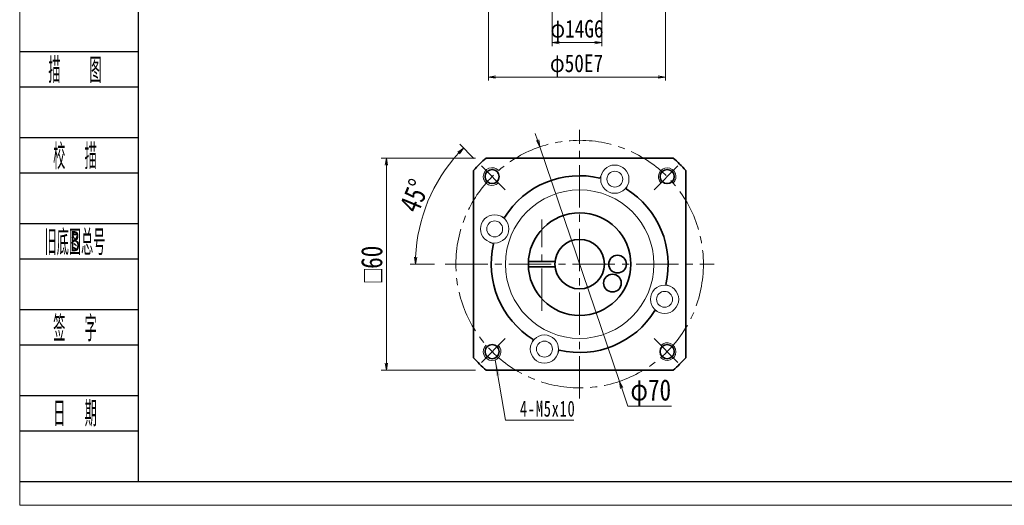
# Model space of a CAD drawing. Header units: millimetres. Extents: x 31 to 599, y -15 to 384.
# Tile 1 of 5: x 33 to 312, y -15 to 123. Entities that reach past the tile are written whole.
import ezdxf
from ezdxf.enums import TextEntityAlignment as Align

# ---------------------------------------------------------------- set-up
doc = ezdxf.new("R2010")
doc.units = ezdxf.units.MM
doc.linetypes.add('点画线', pattern=[18, 12, -2, 2, -2])
doc.layers.add('2细线层', color=4, linetype='Continuous')
doc.layers.add('6文字层', color=3, linetype='Continuous')
for name, color, linetype, lineweight in [('EB0_1', 7, 'Continuous', 35), ('中心线层', 1, '点画线', 18), ('图框_外框线', 7, 'Continuous', 18), ('尺寸线层', 3, 'Continuous', 18), ('粗实线层', 7, 'Continuous', 35), ('细实线层', 7, 'Continuous', 18)]:
    doc.layers.add(name, color=color, linetype=linetype, lineweight=lineweight)
doc.styles.add('PC_TEXTSTYLE', font='ISOCP.SHX', dxfattribs={"width": 0.707, "bigfont": 'GBCBIG.SHX'})
doc.styles.get("Standard").update_dxf_attribs({"font": 'SimSun.ttf'})
doc.styles.add('宋体', font='SimSun.ttf', dxfattribs={"width": 0.8})
doc.styles.add('标准', font='txt', dxfattribs={"width": 0.667})
doc.dimstyles.new('A水平标注$0', dxfattribs={"dimtxt": 3.5, "dimasz": 2, "dimexe": 1.5, "dimexo": 3, "dimgap": 1.1, "dimtad": 1, "dimtoh": 1, "dimdec": 4, "dimdsep": 46, "dimtxsty": '宋体', "dimblk": 'OPEN', "dimcen": 3, "dimclrd": 3, "dimclre": 3, "dimclrt": 6, "dimadec": 0, "dimazin": 0, "dimtm": 1e-09, "dimtfac": 1, "dimtdec": 4, "dimtix": 1, "dimtmove": 0, "dimatfit": 3, "dimldrblk": 'OPEN', "dimfxl": 0, "dimlwd": 13, "dimlwe": 13, "dimarcsym": 0})
doc.dimstyles.new('D直径标注φ25', dxfattribs={"dimtxt": 3.5, "dimasz": 2, "dimexe": 1, "dimexo": 3, "dimtad": 1, "dimtoh": 1, "dimdec": 1, "dimdsep": 46, "dimtxsty": '宋体', "dimblk": 'OPEN', "dimcen": 3, "dimclrd": 3, "dimclre": 3, "dimclrt": 130, "dimadec": 0, "dimazin": 0, "dimtm": 1e-09, "dimtfac": 1, "dimtdec": 1, "dimtmove": 0, "dimatfit": 0, "dimldrblk": 'OPEN', "dimfxl": 0, "dimlwd": 13, "dimlwe": 13, "dimarcsym": 0})

# ---------------------------------------------------------------- blocks, each defined once
blk = doc.blocks.new('_Open')
at = {"color": 0, "linetype": 'ByBlock', "lineweight": -2}
for p, q in [((-1, 0.17), (0, 0)), ((-1, -0.17), (0, 0)), ((0, 0), (-1, 0))]:
    blk.add_line(p, q, dxfattribs=at)
blk = doc.blocks.new('*D9')
at = {"layer": 'Defpoints', "color": 0, "transparency": 16777216}
for p in [(165.33, 83.61), (137.17, 23.61), (165.33, 23.61)]:
    blk.add_point(p, dxfattribs=at)
at = {"layer": '尺寸线层', "color": 3, "lineweight": 13, "transparency": 16777216}
for p, q in [((162.33, 83.61), (135.67, 83.61)), ((137.17, 81.61), (137.17, 25.61)), ((162.33, 23.61), (135.67, 23.61))]:
    blk.add_line(p, q, dxfattribs=at)
at = {"layer": '尺寸线层', "color": 3, "lineweight": 13, "transparency": 16777216, "xscale": 2, "yscale": 2, "zscale": 2}
for p, rotation in [((137.17, 83.61), 90), ((137.17, 23.61), 270)]:
    blk.add_blockref('_Open', p, dxfattribs=dict(at, rotation=rotation))
at = {"layer": '尺寸线层', "color": 6, "transparency": 16777216, "insert": (133.04, 53.61), "char_height": 6, "attachment_point": 5, "rotation": 90, "style": '宋体', "bg_fill": 3, "box_fill_scale": 1.1, "bg_fill_color": 256, "bg_fill_true_color": 13158600, "bg_fill_transparency": 0}
blk.add_mtext('{\\famgdt|b0|i0|c0|p0;o}{60}', dxfattribs=at)
blk = doc.blocks.new('*D10')
at = {"layer": 'Defpoints', "color": 0, "transparency": 16777216}
for p in [(164.01, 81.39), (151.59, 76.82), (170.75, 74.65), (153.79, 53.61), (229.79, 53.61)]:
    blk.add_point(p, dxfattribs=at)
at = {"layer": '尺寸线层', "color": 3, "lineweight": 13, "transparency": 16777216}
for p, q in [((161.89, 83.51), (157.9, 87.49)), ((150.79, 53.61), (143.87, 53.61))]:
    blk.add_line(p, q, dxfattribs=at)
blk.add_arc((191.79, 53.61), 46.42, 137.4688, 177.5312, dxfattribs=at)
at = {"layer": '尺寸线层', "color": 3, "lineweight": 13, "transparency": 16777216, "xscale": 2, "yscale": 2, "zscale": 2}
for p, rotation in [((158.96, 86.43), 46.23442076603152), ((145.37, 53.61), 268.7655792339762)]:
    blk.add_blockref('_Open', p, dxfattribs=dict(at, rotation=rotation))
at = {"layer": '尺寸线层', "color": 6, "transparency": 16777216, "insert": (145.11, 72.94), "char_height": 6, "attachment_point": 5, "rotation": 67.5, "style": '宋体', "bg_fill": 3, "box_fill_scale": 1.1, "bg_fill_color": 256, "bg_fill_true_color": 13158600, "bg_fill_transparency": 0}
blk.add_mtext('45°', dxfattribs=at)
blk = doc.blocks.new('*D11')
at = {"layer": 'Defpoints', "color": 0, "transparency": 16777216}
for p in [(180.53, 86.75), (203.04, 20.47)]:
    blk.add_point(p, dxfattribs=at)
at = {"layer": '尺寸线层', "color": 3, "lineweight": 13, "transparency": 16777216}
for p, q in [((179.89, 88.65), (179.25, 90.54)), ((180.53, 86.75), (203.04, 20.47)), ((203.68, 18.58), (205.42, 13.48)), ((205.42, 13.48), (217.76, 13.48))]:
    blk.add_line(p, q, dxfattribs=at)
at = {"layer": '尺寸线层', "color": 3, "lineweight": 13, "transparency": 16777216, "xscale": 2, "yscale": 2, "zscale": 2}
for p, rotation in [((180.53, 86.75), 288.7571968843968), ((203.04, 20.47), 108.7571968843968)]:
    blk.add_blockref('_Open', p, dxfattribs=dict(at, rotation=rotation))
at = {"layer": '尺寸线层', "color": 130, "transparency": 16777216, "insert": (211.9, 17.23), "char_height": 6, "attachment_point": 5, "style": '宋体'}
blk.add_mtext('φ70', dxfattribs=at)
blk = doc.blocks.new('*X5')
at = {"layer": '尺寸线层', "linetype": 'Continuous'}
blk.add_hatch(color=0, dxfattribs=at).paths.add_polyline_path([(-4.7, 17.01), (-3.39, 12.67), (-4.5, 12.48)], flags=0)
at = {"layer": '尺寸线层', "color": 0, "linetype": 'Continuous'}
blk.add_line((-4.7, 17.01), (-1.81, 0), dxfattribs=at)
at = {"layer": '尺寸线层', "color": 0}
for p, q in [((-1.81, 0), (0, 0)), ((0, 0), (17.48, 0)), ((0, 0), (0, 0))]:
    blk.add_line(p, q, dxfattribs=at)
at = {"layer": '尺寸线层', "color": 0, "insert": (2.25, 0.9), "char_height": 4.5, "width": 30.4628, "attachment_point": 7, "line_spacing_factor": 1.15057, "style": '标准'}
blk.add_mtext('\\T1.1;4-M5x10', dxfattribs=at)
blk = doc.blocks.new('*D33')
at = {"layer": 'Defpoints', "color": 0, "transparency": 16777216}
for p in [(166.04, 131.25), (216.04, 131.25), (216.04, 106.48)]:
    blk.add_point(p, dxfattribs=at)
at = {"layer": '尺寸线层', "color": 3, "lineweight": 13, "transparency": 16777216}
for p, q in [((166.04, 128.25), (166.04, 105.48)), ((216.04, 128.25), (216.04, 105.48)), ((168.04, 106.48), (214.04, 106.48))]:
    blk.add_line(p, q, dxfattribs=at)
at = {"layer": '尺寸线层', "color": 3, "lineweight": 13, "transparency": 16777216, "xscale": 2, "yscale": 2, "zscale": 2, "rotation": 180}
blk.add_blockref('_Open', (166.04, 106.48), dxfattribs=at)
at = {"layer": '尺寸线层', "color": 3, "lineweight": 13, "transparency": 16777216, "xscale": 2, "yscale": 2, "zscale": 2}
blk.add_blockref('_Open', (216.04, 106.48), dxfattribs=at)
at = {"layer": '尺寸线层', "color": 130, "transparency": 16777216, "insert": (190.93, 109.72), "char_height": 5, "attachment_point": 5, "style": '宋体'}
blk.add_mtext('φ50E7', dxfattribs=at)
blk = doc.blocks.new('*D34')
at = {"layer": 'Defpoints', "color": 0, "transparency": 16777216}
for p in [(184.04, 141.25), (198.04, 141.25), (198.04, 116.25)]:
    blk.add_point(p, dxfattribs=at)
at = {"layer": '尺寸线层', "color": 3, "lineweight": 13, "transparency": 16777216}
for p, q in [((184.04, 138.25), (184.04, 115.25)), ((198.04, 138.25), (198.04, 115.25)), ((186.04, 116.25), (196.04, 116.25))]:
    blk.add_line(p, q, dxfattribs=at)
at = {"layer": '尺寸线层', "color": 3, "lineweight": 13, "transparency": 16777216, "xscale": 2, "yscale": 2, "zscale": 2, "rotation": 180}
blk.add_blockref('_Open', (184.04, 116.25), dxfattribs=at)
at = {"layer": '尺寸线层', "color": 3, "lineweight": 13, "transparency": 16777216, "xscale": 2, "yscale": 2, "zscale": 2}
blk.add_blockref('_Open', (198.04, 116.25), dxfattribs=at)
at = {"layer": '尺寸线层', "color": 130, "transparency": 16777216, "insert": (191.04, 119.48), "char_height": 5, "attachment_point": 5, "style": '宋体'}
blk.add_mtext('φ14G6', dxfattribs=at)

msp = doc.modelspace()

# ---------------------------------------------------------------- linework, layer by layer
at = {"layer": '2细线层'}
for p, q in [((33.48406, 113.74553), (66.98185, 113.74553)), ((33.48406, 103.72979), (66.98185, 103.72979)), ((33.48406, 89.42159), (66.98185, 89.42159)), ((33.48406, 79.40585), (66.98185, 79.40585)), ((33.48406, 65.09765), (66.98185, 65.09765)), ((33.48406, 55.08191), (66.98185, 55.08191)), ((33.48406, 40.77372), (66.98185, 40.77372)), ((33.48406, 30.75798), (66.98185, 30.75798)), ((33.48406, 16.44978), (66.98185, 16.44978)), ((33.48406, 6.43404), (66.98185, 6.43404)), ((33.48406, -7.87416), (66.98185, -7.87416))]:
    msp.add_line(p, q, dxfattribs=at)
at = {"layer": 'EB0_1', "linetype": 'Continuous', "lineweight": 35}
for p, q in [((218.24382, 83.61033), (165.32879, 83.61033)), ((161.78631, 80.06785), (161.78631, 27.15282)), ((221.78631, 27.15282), (221.78631, 80.06785)), ((165.32879, 23.61033), (218.24382, 23.61033))]:
    msp.add_line(p, q, dxfattribs=at)
at = {"layer": 'EB0_1'}
for p, q in [((177.30571, 54.36033), (184.8266, 54.36033)), ((177.30571, 52.86033), (184.8266, 52.86033))]:
    msp.add_line(p, q, dxfattribs=at)
for centre, radius in [((191.78631, 53.61033), 14.5), ((191.78631, 53.61033), 7), ((202.50645, 53.61033), 2.5), ((201.07023, 48.25026), 2.5)]:
    msp.add_circle(centre, radius, dxfattribs=at)
for radius, start, end in [(40, 131.4096221, 138.5903779), (40, 41.4096221, 48.5903779), (25, 76.7068962, 148.2931038), (25, 346.7068962, 58.2931038), (25, 166.7068962, 238.2931038), (25, 256.7068962, 328.2931038), (40, 221.4096221, 228.5903779), (40, 311.4096221, 318.5903779)]:
    msp.add_arc((191.78631, 53.61033), radius, start, end, dxfattribs=at)
at = {"layer": '中心线层'}
for p, q in [((191.78631, 15.61033), (191.78631, 91.61033)), ((181.06616, 40.36033), (181.06616, 66.18033)), ((153.78631, 53.61033), (229.78631, 53.61033))]:
    msp.add_line(p, q, dxfattribs=at)
at = {"layer": '中心线层', "linetype": '点画线', "lineweight": 18}
for p, q in [((170.74642, 74.65022), (164.00958, 81.38706)), ((212.82619, 74.65022), (219.56303, 81.38706)), ((170.74642, 32.57045), (164.00958, 25.83361)), ((212.82619, 32.57045), (219.56303, 25.83361))]:
    msp.add_line(p, q, dxfattribs=at)
msp.add_circle((191.78631, 53.61033), 35, dxfattribs=at)
at = {"layer": '粗实线层'}
for centre in [(167.03757, 78.35907), (216.53504, 78.35907), (167.03757, 28.8616), (216.53504, 28.8616)]:
    msp.add_circle(centre, 2, dxfattribs=at)
at = {"layer": '粗实线层', "lineweight": 18}
for centre, start, end in [((167.03757, 78.35907), 42.9532869, 315), ((216.53504, 78.35907), 312.9532869, 225), ((167.03757, 28.8616), 132.9532869, 45), ((216.53504, 28.8616), 222.9532869, 135)]:
    msp.add_arc(centre, 2.5, start, end, dxfattribs=at)
at = {"layer": '细实线层'}
for p, q in [((198.04056, 79.16193), (197.53462, 77.9405)), ((205.43159, 76.10047), (204.92566, 74.87903)), ((169.29617, 67.25562), (170.51761, 66.74969)), ((166.23471, 59.86458), (167.45614, 59.35865)), ((217.33791, 47.35608), (216.11647, 47.86202)), ((214.27644, 39.96505), (213.055, 40.47098)), ((178.14102, 31.1202), (178.64695, 32.34164)), ((185.53205, 28.05873), (186.03799, 29.28017))]:
    msp.add_line(p, q, dxfattribs=at)
for centre, radius in [((201.73607, 77.6312), 4), ((201.73607, 77.6312), 2.25), ((191.78631, 53.61033), 21), ((167.76544, 63.5601), 4), ((167.76544, 63.5601), 2.25), ((215.80717, 43.66056), 4), ((215.80717, 43.66056), 2.25), ((181.83654, 29.58947), 4), ((181.83654, 29.58947), 2.25)]:
    msp.add_circle(centre, radius, dxfattribs=at)

# ---------------------------------------------------------------- block references
at = {"layer": '尺寸线层'}
msp.add_blockref('*X5', (172.64159, 9.52356), dxfattribs=at)

# ---------------------------------------------------------------- texts
at = {"layer": '6文字层', "color": 3, "style": 'PC_TEXTSTYLE'}
for s, width, p in [('描   图', 0.6667, (49.09661, 108.73766)), ('校  描', 0.667, (49.09661, 84.41372)), ('旧底图总号', 0.667, (49.09661, 60.08978)), ('签  字', 0.667, (49.09661, 35.76585)), ('日  期', 0.667, (49.10553, 11.58471))]:
    msp.add_text(s, height=7.154099, dxfattribs=dict(at, width=width)).set_placement(p, align=Align.MIDDLE)
at = {"layer": '6文字层', "width": 0.707}
msp.add_text('B', height=5.72328, dxfattribs=at).set_placement((49.09661, 60.08978), align=Align.MIDDLE)

# ---------------------------------------------------------------- dimensions: what is measured, and where the dimension line sits
at = {"layer": '尺寸线层'}
for base, p1, p2, text, override, picture, middle in [((198.03679, 116.24613), (184.03679, 141.24876), (198.03679, 141.24876), 'φ<>G6', {"dimtxt": 5, "dimgap": 0.625, "dimtad": 1, "dimdec": 1, "dimlfac": 1, "dimpost": '<>', "dimblk": 'Open', "dimse1": 0, "dimse2": 0, "dimsd1": 0, "dimsd2": 0, "dimtofl": 1, "dimtvp": 0.1, "dimtfill": 0, "dimtfillclr": 256}, '*D34', (191.03679, 116.24613)), ((216.03679, 106.4823), (166.03679, 131.24876), (216.03679, 131.24876), 'φ<>E7', {"dimtxt": 5, "dimpost": '<>', "dimtvp": 0.1, "dimtfill": 0}, '*D33', (190.92918, 106.4823))]:
    dim = msp.add_linear_dim(base=base, p1=p1, p2=p2, text=text, dimstyle='D直径标注φ25', override=override, dxfattribs=at)
    dim.commit()
    dim.dimension.update_dxf_attribs({"geometry": picture, "text_midpoint": middle, "dimtype": 160})

# ---------------------------------------------------------------- next in the draw order: dimensions: what is measured, and where the dimension line sits
dim = msp.add_linear_dim(base=(137.16807, 23.61033), p1=(165.32879, 83.61033), p2=(165.32879, 23.61033), angle=270, text='{\\famgdt|b0|i0|c0|p0;o}{<>}', dimstyle='A水平标注$0', override={"dimtxt": 6, "dimgap": 1.1, "dimtad": 1, "dimjust": 0, "dimdec": 4, "dimlfac": 1, "dimpost": '<>', "dimblk": 'Open', "dimse1": 0, "dimse2": 0, "dimsd1": 0, "dimsd2": 0, "dimtofl": 1, "dimtvp": 0.1, "dimtfill": 1, "dimtfillclr": 256}, dxfattribs=at)
dim.commit()
dim.dimension.update_dxf_attribs({"geometry": '*D9', "text_midpoint": (133.03654, 53.61033)})

# ---------------------------------------------------------------- next in the draw order: dimensions: what is measured, and where the dimension line sits
dim = msp.add_angular_dim_2l(base=(151.58653, 76.81969), line1=((170.74642, 74.65022), (164.00958, 81.38706)), line2=((153.78631, 53.61033), (229.78631, 53.61033)), dimstyle='A水平标注$0', override={"dimtxt": 6, "dimblk": 'Open', "dimtfill": 1, "dimtfillclr": 256}, dxfattribs=at)
dim.commit()
dim.dimension.update_dxf_attribs({"geometry": '*D10', "text_midpoint": (145.11311, 72.94301)})

# ---------------------------------------------------------------- next in the draw order: linework, layer by layer
at = {"layer": '图框_外框线', "color": 3}
msp.add_lwpolyline([(33.467, -14.57713), (596.51658, -14.57713), (596.51658, 383.57936), (33.467, 383.57936)], close=True, dxfattribs=at)
at = {"layer": '图框_外框线', "color": 3, "lineweight": 25}
msp.add_lwpolyline([(66.98185, -7.87416), (589.81361, -7.87416), (589.81361, 376.87639), (66.98185, 376.87639)], close=True, dxfattribs=at)

# ---------------------------------------------------------------- next in the draw order: dimensions: what is measured, and where the dimension line sits
at = {"layer": '尺寸线层'}
dim = msp.add_diameter_dim_2p(p1=(180.53176, 86.75148), p2=(203.04085, 20.46919), dimstyle='D直径标注φ25', override={"dimtxt": 6, "dimpost": 'φ<>', "dimtfill": 0}, dxfattribs=at)
dim.commit()
dim.dimension.update_dxf_attribs({"geometry": '*D11', "text_midpoint": (211.90012, 13.4754), "dimtype": 163})

doc.saveas('drawing.dxf')
